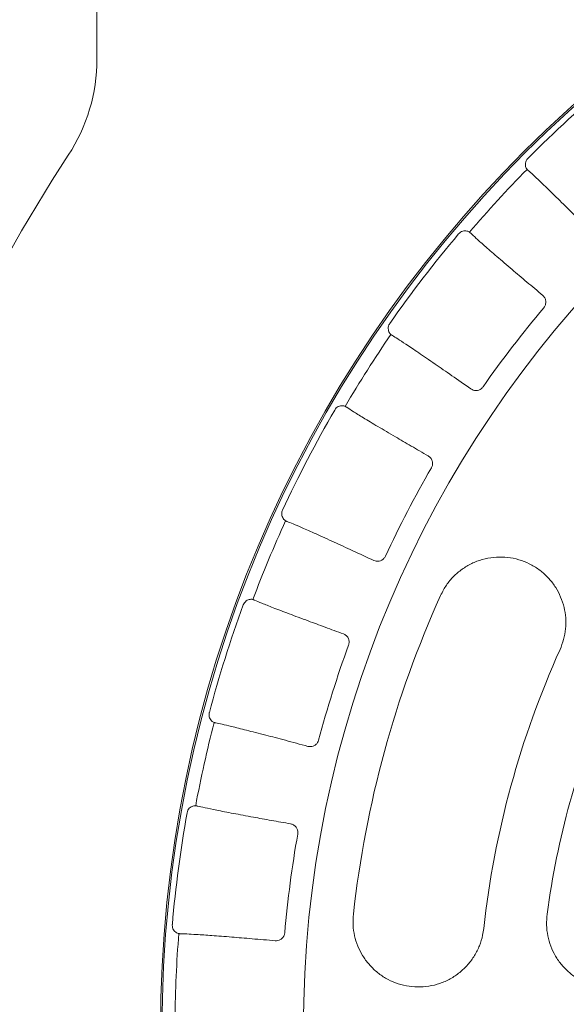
# Model space of a CAD drawing. Header units: centimetres. Extents: x -9388 to 91680, y -1419244 to 50347.
# Tile 157 of 183: x 44980 to 45042, y -689496 to -689384. Entities that reach past the tile are written whole.
import ezdxf

# ---------------------------------------------------------------- set-up
doc = ezdxf.new("R2010")
doc.units = ezdxf.units.CM
doc.layers.add('! wpusty dachowe_Nr_pióra__1', color=7, linetype='Continuous', lineweight=13)
doc.layers.add('Q_podkład', color=8, linetype='Continuous', lineweight=9)
doc.layers.add('Q_kd_wpusty', color=7, linetype='Continuous', lineweight=15, true_color=0x009901)

# ---------------------------------------------------------------- blocks, each defined once
blk = doc.blocks.new('PAB.02_RZUT DACHU')
at = {"layer": '! wpusty dachowe_Nr_pióra__1', "color": 8, "linetype": 'Continuous'}
blk.add_arc((45137.87, -709499.06), 142.08, 90, 270, dxfattribs=at)
blk = doc.blocks.new('A$C674D9795')
at = {"layer": 'Q_kd_wpusty', "linetype": 'Continuous'}
blk.add_line((-14.935, 13.435), (-14.935, 11.103), dxfattribs=at)
blk.add_line((-14.935, 13.435), (-14.935, 11.103), dxfattribs=at)
for radius in [25, 25, 14.191, 14.191, 12.574, 12.574]:
    blk.add_circle((0, 0), radius, dxfattribs=at)
for centre, radius, start, end in [((-16.935, 11.103), 2, 326.7512, 0), ((-16.935, 11.103), 2, 326.7512, 0), ((0, 0), 14.124, 129.8629, 135.1018), ((0, 0), 14.124, 129.8629, 135.1018), ((0, 0), 18.25, 146.7512, 213.2488), ((0, 0), 18.25, 146.7512, 213.2488), ((0, 0), 14.042, 135.4941, 139.4706), ((0, 0), 14.042, 135.494, 139.4707), ((0, 0), 14.042, 135.4941, 139.4706), ((0, 0), 14.042, 135.494, 139.4707), ((0, 0), 14.124, 139.8629, 145.1018), ((0, 0), 14.124, 139.8629, 145.1018), ((0, 0), 12.835, 139.9408, 145.0239), ((0, 0), 12.835, 139.9408, 145.0239), ((0, 0), 14.042, 145.494, 149.4707), ((0, 0), 14.042, 145.494, 149.4707), ((0, 0), 14.042, 145.4941, 149.4706), ((0, 0), 14.042, 145.4941, 149.4706), ((0, 0), 14.124, 149.8629, 155.1018), ((0, 0), 14.124, 149.8629, 155.1018), ((0, 0), 12.835, 149.9408, 155.0239), ((0, 0), 12.835, 149.9408, 155.0239), ((0, 0), 14.042, 155.4941, 159.4706), ((0, 0), 14.042, 155.494, 159.4707), ((0, 0), 14.042, 155.4941, 159.4706), ((0, 0), 14.042, 155.494, 159.4707), ((0, 0), 12.074, 155.6989, 173.6989), ((0, 0), 12.074, 155.6989, 173.6989), ((0, 0), 14.124, 159.8629, 165.1018), ((0, 0), 14.124, 159.8629, 165.1018), ((0, 0), 12.835, 159.9408, 165.0239), ((0, 0), 12.835, 159.9408, 165.0239), ((0, 0), 10.574, 155.6989, 173.6989), ((0, 0), 10.574, 155.6989, 173.6989), ((0, 0), 9.874, 157.1642, 172.2791), ((0, 0), 9.874, 157.1642, 172.2791), ((0, 0), 14.042, 165.494, 169.4707), ((0, 0), 14.042, 165.494, 169.4707), ((0, 0), 14.042, 165.4941, 169.4706), ((0, 0), 14.042, 165.4941, 169.4706), ((0, 0), 14.124, 169.8629, 175.1018), ((0, 0), 14.124, 169.8629, 175.1018), ((0, 0), 12.835, 169.9408, 175.0239), ((0, 0), 12.835, 169.9408, 175.0239), ((0, 0), 14.042, 175.4941, 179.4706), ((0, 0), 14.042, 175.4941, 179.4706)]:
    blk.add_arc(centre, radius, start, end, dxfattribs=at)
for points, knots in [([(-10.015, 9.843), (-10.017, 9.846), (-10.021, 9.852), (-10.031, 9.874), (-10.035, 9.901), (-10.031, 9.929), (-10.02, 9.953), (-10.009, 9.965), (-10.005, 9.97)], [0, 0, 0, 0, 0.258468, 0.444786, 0.600485, 0.756653, 0.902488, 1, 1, 1, 1]), ([(-10.015, 9.843), (-10.017, 9.846), (-10.021, 9.852), (-10.031, 9.874), (-10.035, 9.901), (-10.031, 9.929), (-10.02, 9.953), (-10.009, 9.965), (-10.005, 9.97)], [0, 0, 0, 0, 0.258468, 0.444786, 0.600485, 0.756653, 0.902488, 1, 1, 1, 1]), ([(-10.014, 9.843), (-10.014, 9.843), (-10.014, 9.843), (-10.015, 9.843), (-10.015, 9.843), (-10.014, 9.843), (-10.014, 9.843)], [0, 0, 0, 0, 1, 1, 1, 1.000004, 1.000004, 1.000004, 1.000004]), ([(-10.014, 9.843), (-10.014, 9.843), (-10.014, 9.843), (-10.015, 9.843), (-10.015, 9.843), (-10.014, 9.843), (-10.014, 9.843)], [0, 0, 0, 0, 1, 1, 1, 1.000004, 1.000004, 1.000004, 1.000004]), ([(-10, 9.829), (-9.984, 9.815), (-9.951, 9.786), (-9.863, 9.704), (-9.742, 9.586), (-9.586, 9.434), (-9.412, 9.261), (-9.285, 9.135), (-9.221, 9.071)], [0, 0, 0, 0, 0.149732, 0.302395, 0.483165, 0.669178, 0.832668, 1, 1, 1, 1]), ([(-10, 9.829), (-9.984, 9.815), (-9.951, 9.786), (-9.863, 9.704), (-9.742, 9.586), (-9.586, 9.434), (-9.412, 9.261), (-9.285, 9.135), (-9.221, 9.071)], [0, 0, 0, 0, 0.149732, 0.302395, 0.483165, 0.669178, 0.832668, 1, 1, 1, 1]), ([(-10.798, 9.105), (-10.791, 9.112), (-10.777, 9.126), (-10.75, 9.137), (-10.724, 9.141), (-10.701, 9.138), (-10.683, 9.132), (-10.675, 9.127), (-10.673, 9.125), (-10.673, 9.125)], [0, 0, 0, 0, 0.149283, 0.298683, 0.44526, 0.592081, 0.755032, 0.952729, 1, 1, 1, 1]), ([(-10.798, 9.105), (-10.791, 9.112), (-10.777, 9.126), (-10.75, 9.137), (-10.724, 9.141), (-10.701, 9.138), (-10.683, 9.132), (-10.675, 9.127), (-10.673, 9.125), (-10.673, 9.125)], [0, 0, 0, 0, 0.149283, 0.298683, 0.44526, 0.592081, 0.755032, 0.952729, 1, 1, 1, 1]), ([(-10.673, 9.125), (-10.673, 9.125), (-10.673, 9.125), (-10.673, 9.125), (-10.673, 9.125), (-10.673, 9.125), (-10.673, 9.125)], [0, 0, 0, 0, 1, 1, 1, 1.000004, 1.000004, 1.000004, 1.000004]), ([(-10.673, 9.125), (-10.673, 9.125), (-10.673, 9.125), (-10.673, 9.125), (-10.673, 9.125), (-10.673, 9.125), (-10.673, 9.125)], [0, 0, 0, 0, 1, 1, 1, 1.000004, 1.000004, 1.000004, 1.000004]), ([(-9.835, 8.402), (-9.897, 8.454), (-10.021, 8.558), (-10.199, 8.709), (-10.366, 8.852), (-10.503, 8.971), (-10.604, 9.061), (-10.639, 9.095), (-10.658, 9.112)], [0, 0, 0, 0, 0.148796, 0.300468, 0.48122, 0.667215, 0.831652, 1, 1, 1, 1]), ([(-9.835, 8.402), (-9.897, 8.454), (-10.021, 8.558), (-10.199, 8.709), (-10.366, 8.852), (-10.503, 8.971), (-10.604, 9.061), (-10.639, 9.095), (-10.658, 9.112)], [0, 0, 0, 0, 0.148796, 0.300468, 0.48122, 0.667215, 0.831652, 1, 1, 1, 1]), ([(-9.835, 8.402), (-9.827, 8.393), (-9.81, 8.376), (-9.799, 8.34), (-9.8, 8.304), (-9.811, 8.277), (-9.821, 8.264), (-9.824, 8.26)], [0, 0, 0, 0, 0.240564, 0.481596, 0.708702, 0.916756, 1, 1, 1, 1]), ([(-9.835, 8.402), (-9.827, 8.393), (-9.81, 8.376), (-9.799, 8.34), (-9.8, 8.304), (-9.811, 8.277), (-9.821, 8.264), (-9.824, 8.26)], [0, 0, 0, 0, 0.240564, 0.481596, 0.708702, 0.916756, 1, 1, 1, 1]), ([(-11.572, 7.955), (-11.575, 7.957), (-11.58, 7.962), (-11.594, 7.982), (-11.602, 8.008), (-11.603, 8.036), (-11.596, 8.062), (-11.588, 8.075), (-11.584, 8.081)], [0, 0, 0, 0, 0.258468, 0.444787, 0.600486, 0.756654, 0.902487, 1, 1, 1, 1]), ([(-11.572, 7.955), (-11.575, 7.957), (-11.58, 7.962), (-11.594, 7.982), (-11.602, 8.008), (-11.603, 8.036), (-11.596, 8.062), (-11.588, 8.075), (-11.584, 8.081)], [0, 0, 0, 0, 0.258468, 0.444787, 0.600486, 0.756654, 0.902487, 1, 1, 1, 1]), ([(-11.571, 7.954), (-11.571, 7.955), (-11.572, 7.955), (-11.572, 7.955), (-11.572, 7.955), (-11.571, 7.954), (-11.571, 7.954)], [0, 0, 0, 0, 1, 1, 1, 1.000004, 1.000004, 1.000004, 1.000004]), ([(-11.571, 7.954), (-11.571, 7.955), (-11.572, 7.955), (-11.572, 7.955), (-11.572, 7.955), (-11.571, 7.954), (-11.571, 7.954)], [0, 0, 0, 0, 1, 1, 1, 1.000004, 1.000004, 1.000004, 1.000004]), ([(-11.555, 7.943), (-11.536, 7.932), (-11.499, 7.909), (-11.399, 7.843), (-11.258, 7.749), (-11.079, 7.626), (-10.877, 7.486), (-10.731, 7.384), (-10.657, 7.332)], [0, 0, 0, 0, 0.149732, 0.302395, 0.483165, 0.669178, 0.832668, 1, 1, 1, 1]), ([(-11.555, 7.943), (-11.536, 7.932), (-11.499, 7.909), (-11.399, 7.843), (-11.258, 7.749), (-11.079, 7.626), (-10.877, 7.486), (-10.731, 7.384), (-10.657, 7.332)], [0, 0, 0, 0, 0.149732, 0.302395, 0.483165, 0.669178, 0.832668, 1, 1, 1, 1]), ([(-10.517, 7.357), (-10.524, 7.349), (-10.538, 7.333), (-10.567, 7.318), (-10.598, 7.313), (-10.63, 7.317), (-10.648, 7.327), (-10.657, 7.332)], [0, 0, 0, 0, 0.193208, 0.386197, 0.585283, 0.798592, 1, 1, 1, 1]), ([(-10.517, 7.357), (-10.524, 7.349), (-10.538, 7.333), (-10.567, 7.318), (-10.598, 7.313), (-10.63, 7.317), (-10.648, 7.327), (-10.657, 7.332)], [0, 0, 0, 0, 0.193208, 0.386197, 0.585283, 0.798592, 1, 1, 1, 1]), ([(-12.215, 7.091), (-12.209, 7.1), (-12.198, 7.116), (-12.174, 7.132), (-12.148, 7.14), (-12.125, 7.141), (-12.107, 7.138), (-12.098, 7.134), (-12.096, 7.133), (-12.095, 7.133)], [0, 0, 0, 0, 0.14928, 0.298682, 0.445259, 0.59208, 0.755032, 0.952729, 1, 1, 1, 1]), ([(-12.215, 7.091), (-12.209, 7.1), (-12.198, 7.116), (-12.174, 7.132), (-12.148, 7.14), (-12.125, 7.141), (-12.107, 7.138), (-12.098, 7.134), (-12.096, 7.133), (-12.095, 7.133)], [0, 0, 0, 0, 0.14928, 0.298682, 0.445259, 0.59208, 0.755032, 0.952729, 1, 1, 1, 1]), ([(-12.095, 7.133), (-12.095, 7.133), (-12.095, 7.133), (-12.095, 7.133), (-12.095, 7.133), (-12.095, 7.133), (-12.095, 7.133)], [0, 0, 0, 0, 1, 1, 1, 1.000004, 1.000004, 1.000004, 1.000004]), ([(-12.095, 7.133), (-12.095, 7.133), (-12.095, 7.133), (-12.095, 7.133), (-12.095, 7.133), (-12.095, 7.133), (-12.095, 7.133)], [0, 0, 0, 0, 1, 1, 1, 1.000004, 1.000004, 1.000004, 1.000004]), ([(-11.145, 6.566), (-11.211, 6.604), (-11.343, 6.681), (-11.539, 6.795), (-11.728, 6.907), (-11.89, 7.004), (-12.012, 7.079), (-12.056, 7.108), (-12.078, 7.123)], [0, 0, 0, 0, 0.140528, 0.283471, 0.464226, 0.650223, 0.82284, 1, 1, 1, 1]), ([(-11.145, 6.566), (-11.211, 6.604), (-11.343, 6.681), (-11.539, 6.795), (-11.728, 6.907), (-11.89, 7.004), (-12.012, 7.079), (-12.056, 7.108), (-12.078, 7.123)], [0, 0, 0, 0, 0.140528, 0.283471, 0.464226, 0.650223, 0.82284, 1, 1, 1, 1]), ([(-11.145, 6.566), (-11.135, 6.559), (-11.116, 6.545), (-11.098, 6.512), (-11.093, 6.476), (-11.099, 6.447), (-11.107, 6.433), (-11.109, 6.429)], [0, 0, 0, 0, 0.240565, 0.481595, 0.708702, 0.916758, 1, 1, 1, 1]), ([(-11.145, 6.566), (-11.135, 6.559), (-11.116, 6.545), (-11.098, 6.512), (-11.093, 6.476), (-11.099, 6.447), (-11.107, 6.433), (-11.109, 6.429)], [0, 0, 0, 0, 0.240565, 0.481595, 0.708702, 0.916758, 1, 1, 1, 1]), ([(-12.777, 5.824), (-12.781, 5.827), (-12.787, 5.83), (-12.804, 5.848), (-12.816, 5.871), (-12.822, 5.899), (-12.82, 5.926), (-12.814, 5.94), (-12.812, 5.946)], [0, 0, 0, 0, 0.258467, 0.444788, 0.600486, 0.756654, 0.90249, 1, 1, 1, 1]), ([(-12.777, 5.824), (-12.781, 5.827), (-12.787, 5.83), (-12.804, 5.848), (-12.816, 5.871), (-12.822, 5.899), (-12.82, 5.926), (-12.814, 5.94), (-12.812, 5.946)], [0, 0, 0, 0, 0.258467, 0.444788, 0.600486, 0.756654, 0.90249, 1, 1, 1, 1]), ([(-12.777, 5.824), (-12.777, 5.824), (-12.777, 5.824), (-12.777, 5.824), (-12.777, 5.824), (-12.777, 5.824), (-12.777, 5.824)], [0, 0, 0, 0, 1, 1, 1, 1.000004, 1.000004, 1.000004, 1.000004]), ([(-12.777, 5.824), (-12.777, 5.824), (-12.777, 5.824), (-12.777, 5.824), (-12.777, 5.824), (-12.777, 5.824), (-12.777, 5.824)], [0, 0, 0, 0, 1, 1, 1, 1.000004, 1.000004, 1.000004, 1.000004]), ([(-12.759, 5.816), (-12.738, 5.808), (-12.697, 5.792), (-12.587, 5.745), (-12.433, 5.676), (-12.235, 5.586), (-12.012, 5.484), (-11.85, 5.408), (-11.768, 5.37)], [0, 0, 0, 0, 0.149732, 0.302395, 0.483165, 0.669178, 0.832668, 1, 1, 1, 1]), ([(-12.759, 5.816), (-12.738, 5.808), (-12.697, 5.792), (-12.587, 5.745), (-12.433, 5.676), (-12.235, 5.586), (-12.012, 5.484), (-11.85, 5.408), (-11.768, 5.37)], [0, 0, 0, 0, 0.149732, 0.302395, 0.483165, 0.669178, 0.832668, 1, 1, 1, 1]), ([(-11.635, 5.419), (-11.64, 5.41), (-11.651, 5.392), (-11.677, 5.372), (-11.707, 5.361), (-11.739, 5.36), (-11.758, 5.367), (-11.768, 5.37)], [0, 0, 0, 0, 0.19321, 0.386195, 0.585282, 0.798597, 1, 1, 1, 1]), ([(-11.635, 5.419), (-11.64, 5.41), (-11.651, 5.392), (-11.677, 5.372), (-11.707, 5.361), (-11.739, 5.36), (-11.758, 5.367), (-11.768, 5.37)], [0, 0, 0, 0, 0.19321, 0.386195, 0.585282, 0.798597, 1, 1, 1, 1]), ([(-9.637, 4.352), (-9.622, 4.39), (-9.592, 4.467), (-9.571, 4.59), (-9.569, 4.713), (-9.588, 4.836), (-9.627, 4.953), (-9.684, 5.064), (-9.76, 5.164), (-9.852, 5.251), (-9.959, 5.321), (-10.077, 5.373), (-10.203, 5.405), (-10.333, 5.414), (-10.463, 5.4), (-10.589, 5.365), (-10.706, 5.308), (-10.811, 5.233), (-10.9, 5.142), (-10.964, 5.052), (-10.993, 4.991), (-11.004, 4.969)], [0, 0, 0, 0, 0.051863, 0.103729, 0.155562, 0.2074, 0.259906, 0.312418, 0.366222, 0.420031, 0.475168, 0.530307, 0.586182, 0.642052, 0.697703, 0.753347, 0.807845, 0.862337, 0.915376, 0.968411, 1, 1, 1, 1]), ([(-9.637, 4.352), (-9.622, 4.39), (-9.592, 4.467), (-9.571, 4.59), (-9.569, 4.713), (-9.588, 4.836), (-9.627, 4.953), (-9.684, 5.064), (-9.76, 5.164), (-9.852, 5.251), (-9.959, 5.321), (-10.077, 5.373), (-10.203, 5.405), (-10.333, 5.414), (-10.463, 5.4), (-10.589, 5.365), (-10.706, 5.308), (-10.811, 5.233), (-10.9, 5.142), (-10.964, 5.052), (-10.993, 4.991), (-11.004, 4.969)], [0, 0, 0, 0, 0.051863, 0.103729, 0.155562, 0.2074, 0.259906, 0.312418, 0.366222, 0.420031, 0.475168, 0.530307, 0.586182, 0.642052, 0.697703, 0.753347, 0.807845, 0.862337, 0.915376, 0.968411, 1, 1, 1, 1]), ([(-13.261, 4.863), (-13.257, 4.871), (-13.248, 4.889), (-13.227, 4.909), (-13.204, 4.922), (-13.181, 4.927), (-13.162, 4.927), (-13.153, 4.925), (-13.151, 4.925), (-13.15, 4.924)], [0, 0, 0, 0, 0.149282, 0.298682, 0.44526, 0.592081, 0.755032, 0.95273, 1, 1, 1, 1]), ([(-13.261, 4.863), (-13.257, 4.871), (-13.248, 4.889), (-13.227, 4.909), (-13.204, 4.922), (-13.181, 4.927), (-13.162, 4.927), (-13.153, 4.925), (-13.151, 4.925), (-13.15, 4.924)], [0, 0, 0, 0, 0.149282, 0.298682, 0.44526, 0.592081, 0.755032, 0.95273, 1, 1, 1, 1]), ([(-13.15, 4.924), (-13.15, 4.924), (-13.15, 4.924), (-13.15, 4.924), (-13.15, 4.924), (-13.15, 4.924), (-13.15, 4.924)], [0, 0, 0, 0, 1, 1, 1, 1.000004, 1.000004, 1.000004, 1.000004]), ([(-13.15, 4.924), (-13.15, 4.924), (-13.15, 4.924), (-13.15, 4.924), (-13.15, 4.924), (-13.15, 4.924), (-13.15, 4.924)], [0, 0, 0, 0, 1, 1, 1, 1.000004, 1.000004, 1.000004, 1.000004]), ([(-12.116, 4.531), (-12.186, 4.557), (-12.328, 4.609), (-12.539, 4.687), (-12.745, 4.764), (-12.922, 4.832), (-13.058, 4.885), (-13.107, 4.906), (-13.131, 4.917)], [0, 0, 0, 0, 0.138266, 0.278829, 0.459586, 0.645585, 0.820429, 1, 1, 1, 1]), ([(-12.116, 4.531), (-12.186, 4.557), (-12.328, 4.609), (-12.539, 4.687), (-12.745, 4.764), (-12.922, 4.832), (-13.058, 4.885), (-13.107, 4.906), (-13.131, 4.917)], [0, 0, 0, 0, 0.138266, 0.278829, 0.459586, 0.645585, 0.820429, 1, 1, 1, 1]), ([(-12.116, 4.531), (-12.105, 4.526), (-12.083, 4.515), (-12.06, 4.486), (-12.049, 4.451), (-12.05, 4.422), (-12.055, 4.407), (-12.056, 4.402)], [0, 0, 0, 0, 0.240564, 0.481597, 0.708703, 0.916759, 1, 1, 1, 1]), ([(-12.116, 4.531), (-12.105, 4.526), (-12.083, 4.515), (-12.06, 4.486), (-12.049, 4.451), (-12.05, 4.422), (-12.055, 4.407), (-12.056, 4.402)], [0, 0, 0, 0, 0.240564, 0.481597, 0.708703, 0.916759, 1, 1, 1, 1]), ([(-13.594, 3.517), (-13.598, 3.519), (-13.605, 3.521), (-13.625, 3.536), (-13.641, 3.557), (-13.652, 3.583), (-13.654, 3.609), (-13.651, 3.625), (-13.65, 3.631)], [0, 0, 0, 0, 0.258469, 0.44479, 0.600485, 0.756653, 0.90249, 1, 1, 1, 1]), ([(-13.594, 3.517), (-13.598, 3.519), (-13.605, 3.521), (-13.625, 3.536), (-13.641, 3.557), (-13.652, 3.583), (-13.654, 3.609), (-13.651, 3.625), (-13.65, 3.631)], [0, 0, 0, 0, 0.258469, 0.44479, 0.600485, 0.756653, 0.90249, 1, 1, 1, 1]), ([(-13.594, 3.517), (-13.594, 3.517), (-13.594, 3.517), (-13.594, 3.517), (-13.594, 3.517), (-13.594, 3.517), (-13.594, 3.517)], [0, 0, 0, 0, 1, 1, 1, 1.000004, 1.000004, 1.000004, 1.000004]), ([(-13.594, 3.517), (-13.594, 3.517), (-13.594, 3.517), (-13.594, 3.517), (-13.594, 3.517), (-13.594, 3.517), (-13.594, 3.517)], [0, 0, 0, 0, 1, 1, 1, 1.000004, 1.000004, 1.000004, 1.000004]), ([(-13.575, 3.512), (-13.553, 3.508), (-13.51, 3.499), (-13.394, 3.472), (-13.23, 3.431), (-13.019, 3.377), (-12.781, 3.315), (-12.609, 3.269), (-12.522, 3.245)], [0, 0, 0, 0, 0.149732, 0.302395, 0.483165, 0.669178, 0.832668, 1, 1, 1, 1]), ([(-13.575, 3.512), (-13.553, 3.508), (-13.51, 3.499), (-13.394, 3.472), (-13.23, 3.431), (-13.019, 3.377), (-12.781, 3.315), (-12.609, 3.269), (-12.522, 3.245)], [0, 0, 0, 0, 0.149732, 0.302395, 0.483165, 0.669178, 0.832668, 1, 1, 1, 1]), ([(-12.399, 3.317), (-12.403, 3.307), (-12.41, 3.287), (-12.432, 3.263), (-12.46, 3.247), (-12.491, 3.24), (-12.512, 3.244), (-12.522, 3.245)], [0, 0, 0, 0, 0.193211, 0.386194, 0.585286, 0.798595, 1, 1, 1, 1]), ([(-12.399, 3.317), (-12.403, 3.307), (-12.41, 3.287), (-12.432, 3.263), (-12.46, 3.247), (-12.491, 3.24), (-12.512, 3.244), (-12.522, 3.245)], [0, 0, 0, 0, 0.193211, 0.386194, 0.585286, 0.798595, 1, 1, 1, 1]), ([(-13.904, 2.486), (-13.901, 2.495), (-13.896, 2.515), (-13.879, 2.538), (-13.858, 2.554), (-13.836, 2.563), (-13.818, 2.566), (-13.809, 2.566), (-13.806, 2.566), (-13.806, 2.566)], [0, 0, 0, 0, 0.149282, 0.298683, 0.445258, 0.592082, 0.755032, 0.95273, 1, 1, 1, 1]), ([(-13.904, 2.486), (-13.901, 2.495), (-13.896, 2.515), (-13.879, 2.538), (-13.858, 2.554), (-13.836, 2.563), (-13.818, 2.566), (-13.809, 2.566), (-13.806, 2.566), (-13.806, 2.566)], [0, 0, 0, 0, 0.149282, 0.298683, 0.445258, 0.592082, 0.755032, 0.95273, 1, 1, 1, 1]), ([(-13.806, 2.566), (-13.806, 2.566), (-13.805, 2.566), (-13.805, 2.566), (-13.805, 2.566), (-13.806, 2.566), (-13.806, 2.566)], [0, 0, 0, 0, 1, 1, 1, 1.000004, 1.000004, 1.000004, 1.000004]), ([(-13.806, 2.566), (-13.806, 2.566), (-13.805, 2.566), (-13.805, 2.566), (-13.805, 2.566), (-13.806, 2.566), (-13.806, 2.566)], [0, 0, 0, 0, 1, 1, 1, 1.000004, 1.000004, 1.000004, 1.000004]), ([(-12.719, 2.359), (-12.793, 2.372), (-12.944, 2.398), (-13.166, 2.439), (-13.383, 2.479), (-13.568, 2.515), (-13.709, 2.544), (-13.76, 2.556), (-13.786, 2.562)], [0, 0, 0, 0, 0.140134, 0.282661, 0.463416, 0.649414, 0.822419, 1, 1, 1, 1]), ([(-12.719, 2.359), (-12.793, 2.372), (-12.944, 2.398), (-13.166, 2.439), (-13.383, 2.479), (-13.568, 2.515), (-13.709, 2.544), (-13.76, 2.556), (-13.786, 2.562)], [0, 0, 0, 0, 0.140134, 0.282661, 0.463416, 0.649414, 0.822419, 1, 1, 1, 1]), ([(-12.719, 2.359), (-12.707, 2.355), (-12.684, 2.349), (-12.656, 2.323), (-12.639, 2.291), (-12.635, 2.262), (-12.637, 2.246), (-12.638, 2.242)], [0, 0, 0, 0, 0.240565, 0.481598, 0.708704, 0.916759, 1, 1, 1, 1]), ([(-12.719, 2.359), (-12.707, 2.355), (-12.684, 2.349), (-12.656, 2.323), (-12.639, 2.291), (-12.635, 2.262), (-12.637, 2.246), (-12.638, 2.242)], [0, 0, 0, 0, 0.240565, 0.481598, 0.708704, 0.916759, 1, 1, 1, 1]), ([(-12.001, 1.325), (-12.004, 1.284), (-12.009, 1.201), (-11.991, 1.078), (-11.954, 0.96), (-11.898, 0.85), (-11.825, 0.75), (-11.736, 0.663), (-11.634, 0.591), (-11.519, 0.537), (-11.396, 0.503), (-11.267, 0.489), (-11.138, 0.499), (-11.011, 0.53), (-10.891, 0.583), (-10.783, 0.656), (-10.689, 0.746), (-10.613, 0.849), (-10.556, 0.964), (-10.523, 1.069), (-10.514, 1.136), (-10.51, 1.161)], [0, 0, 0, 0, 0.05185, 0.103702, 0.155521, 0.207345, 0.259848, 0.312358, 0.366177, 0.420001, 0.475159, 0.530318, 0.586198, 0.642074, 0.69771, 0.753339, 0.807817, 0.862288, 0.91532, 0.968349, 1, 1, 1, 1]), ([(-12.001, 1.325), (-12.004, 1.284), (-12.009, 1.201), (-11.991, 1.078), (-11.954, 0.96), (-11.898, 0.85), (-11.825, 0.75), (-11.736, 0.663), (-11.634, 0.591), (-11.519, 0.537), (-11.396, 0.503), (-11.267, 0.489), (-11.138, 0.499), (-11.011, 0.53), (-10.891, 0.583), (-10.783, 0.656), (-10.689, 0.746), (-10.613, 0.849), (-10.556, 0.964), (-10.523, 1.069), (-10.514, 1.136), (-10.51, 1.161)], [0, 0, 0, 0, 0.05185, 0.103702, 0.155521, 0.207345, 0.259848, 0.312358, 0.366177, 0.420001, 0.475159, 0.530318, 0.586198, 0.642074, 0.69771, 0.753339, 0.807817, 0.862288, 0.91532, 0.968349, 1, 1, 1, 1]), ([(-9.785, 1.327), (-9.788, 1.285), (-9.795, 1.202), (-9.78, 1.078), (-9.745, 0.958), (-9.692, 0.845), (-9.62, 0.743), (-9.532, 0.654), (-9.429, 0.58), (-9.316, 0.524), (-9.193, 0.488), (-9.066, 0.472), (-8.937, 0.48), (-8.811, 0.508), (-8.692, 0.558), (-8.583, 0.628), (-8.488, 0.715), (-8.409, 0.816), (-8.349, 0.928), (-8.314, 1.033), (-8.302, 1.1), (-8.298, 1.125)], [0, 0, 0, 0, 0.052503, 0.105007, 0.157489, 0.209974, 0.262917, 0.315864, 0.36964, 0.42342, 0.478079, 0.532739, 0.587827, 0.642913, 0.697842, 0.752765, 0.806946, 0.861123, 0.914387, 0.96765, 1, 1, 1, 1]), ([(-9.785, 1.327), (-9.788, 1.285), (-9.795, 1.202), (-9.78, 1.078), (-9.745, 0.958), (-9.692, 0.845), (-9.62, 0.743), (-9.532, 0.654), (-9.429, 0.58), (-9.316, 0.524), (-9.193, 0.488), (-9.066, 0.472), (-8.937, 0.48), (-8.811, 0.508), (-8.692, 0.558), (-8.583, 0.628), (-8.488, 0.715), (-8.409, 0.816), (-8.349, 0.928), (-8.314, 1.033), (-8.302, 1.1), (-8.298, 1.125)], [0, 0, 0, 0, 0.052503, 0.105007, 0.157489, 0.209974, 0.262917, 0.315864, 0.36964, 0.42342, 0.478079, 0.532739, 0.587827, 0.642913, 0.697842, 0.752765, 0.806946, 0.861123, 0.914387, 0.96765, 1, 1, 1, 1]), ([(-13.999, 1.103), (-14.003, 1.104), (-14.01, 1.105), (-14.032, 1.116), (-14.051, 1.134), (-14.066, 1.158), (-14.073, 1.184), (-14.073, 1.2), (-14.073, 1.206)], [0, 0, 0, 0, 0.258469, 0.444789, 0.600485, 0.756655, 0.902489, 1, 1, 1, 1]), ([(-13.999, 1.103), (-14.003, 1.104), (-14.01, 1.105), (-14.032, 1.116), (-14.051, 1.134), (-14.066, 1.158), (-14.073, 1.184), (-14.073, 1.2), (-14.073, 1.206)], [0, 0, 0, 0, 0.258469, 0.444789, 0.600485, 0.756655, 0.902489, 1, 1, 1, 1]), ([(-13.998, 1.103), (-13.998, 1.103), (-13.999, 1.103), (-13.999, 1.103), (-13.999, 1.103), (-13.998, 1.103), (-13.998, 1.103)], [0, 0, 0, 0, 1, 1, 1, 1.000004, 1.000004, 1.000004, 1.000004]), ([(-13.998, 1.103), (-13.998, 1.103), (-13.999, 1.103), (-13.999, 1.103), (-13.999, 1.103), (-13.998, 1.103), (-13.998, 1.103)], [0, 0, 0, 0, 1, 1, 1, 1.000004, 1.000004, 1.000004, 1.000004]), ([(-13.978, 1.102), (-13.957, 1.101), (-13.913, 1.1), (-13.793, 1.093), (-13.625, 1.082), (-13.407, 1.065), (-13.163, 1.045), (-12.985, 1.029), (-12.895, 1.022)], [0, 0, 0, 0, 0.149732, 0.302395, 0.483165, 0.669178, 0.832667, 1, 1, 1, 1]), ([(-13.978, 1.102), (-13.957, 1.101), (-13.913, 1.1), (-13.793, 1.093), (-13.625, 1.082), (-13.407, 1.065), (-13.163, 1.045), (-12.985, 1.029), (-12.895, 1.022)], [0, 0, 0, 0, 0.149732, 0.302395, 0.483165, 0.669178, 0.832667, 1, 1, 1, 1]), ([(-12.787, 1.113), (-12.788, 1.103), (-12.792, 1.082), (-12.81, 1.054), (-12.835, 1.034), (-12.864, 1.022), (-12.885, 1.022), (-12.895, 1.022)], [0, 0, 0, 0, 0.19321, 0.386197, 0.585284, 0.798591, 1, 1, 1, 1]), ([(-12.787, 1.113), (-12.788, 1.103), (-12.792, 1.082), (-12.81, 1.054), (-12.835, 1.034), (-12.864, 1.022), (-12.885, 1.022), (-12.895, 1.022)], [0, 0, 0, 0, 0.19321, 0.386197, 0.585284, 0.798591, 1, 1, 1, 1])]:
    blk.add_open_spline(points, degree=3, knots=knots, dxfattribs=at)
for points in [[(-10, 9.829), (-10.014, 9.843)], [(-10, 9.829), (-10.014, 9.843)], [(-10.673, 9.125), (-10.658, 9.112)], [(-10.673, 9.125), (-10.658, 9.112)], [(-11.555, 7.943), (-11.571, 7.954)], [(-11.555, 7.943), (-11.571, 7.954)], [(-12.095, 7.133), (-12.078, 7.123)], [(-12.095, 7.133), (-12.078, 7.123)], [(-12.759, 5.816), (-12.777, 5.824)], [(-12.759, 5.816), (-12.777, 5.824)], [(-13.15, 4.924), (-13.131, 4.917)], [(-13.15, 4.924), (-13.131, 4.917)], [(-13.575, 3.512), (-13.594, 3.517)], [(-13.575, 3.512), (-13.594, 3.517)], [(-13.805, 2.566), (-13.786, 2.562)], [(-13.805, 2.566), (-13.786, 2.562)], [(-13.978, 1.102), (-13.998, 1.103)], [(-13.978, 1.102), (-13.998, 1.103)]]:
    blk.add_open_spline(points, degree=1, dxfattribs=at)

msp = doc.modelspace()

# ---------------------------------------------------------------- block references
at = {"xscale": 10, "yscale": 10, "zscale": 10}
msp.add_blockref('A$C674D9795', (45137.87, -689499.11), dxfattribs=at)
at = {"layer": 'Q_podkład'}
msp.add_blockref('PAB.02_RZUT DACHU', (0, 20000), dxfattribs=at)

doc.saveas('drawing.dxf')
